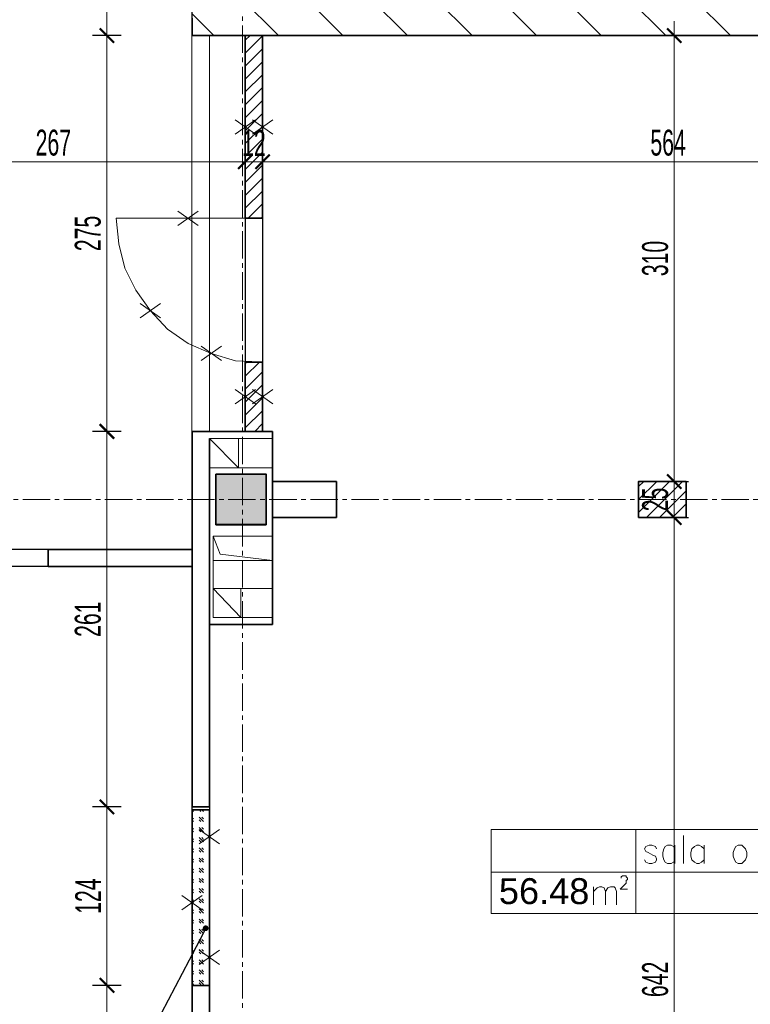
# Model space of a CAD drawing. Header units: millimetres. Extents: x 0 to 12515, y 0 to 27803.
# Tile 93 of 97: x 10491 to 10999, y 24993 to 25677. Entities that reach past the tile are written whole.
import ezdxf
from ezdxf import colors
from ezdxf.entities.mleader import LeaderData, LeaderLine
from ezdxf.math import Vec2, Vec3

# ---------------------------------------------------------------- set-up
doc = ezdxf.new("R2010")
doc.units = ezdxf.units.MM
doc.linetypes.add('CENTER2', pattern=[28.575, 19.05, -3.175, 3.175, -3.175])
doc.layers.add('D-opis', color=104, linetype='Continuous')
doc.layers.add('PDF _Geometria', color=7, linetype='Continuous')
for name, color, linetype, lineweight in [('DEMONTARZE', 86, 'Continuous', 18), ('sq_bud istn', 253, 'Continuous', 15), ('SQ_ISTN.Ściany', 140, 'Continuous', 35), ('SQ_Opis_Koty', 7, 'Continuous', 0), ('SQ_Osie', 220, 'CENTER2', 9), ('SQ_Wyburzenia', 94, 'Continuous', 18), ('SQ_Wymiary', 7, 'Continuous', 5)]:
    doc.layers.add(name, color=color, linetype=linetype, lineweight=lineweight)
doc.layers.add('powierzchnie', color=230, linetype='Continuous', lineweight=30, plot=False)
doc.layers.add('SQ_Murowania', color=101, linetype='Continuous', lineweight=18, plot=False)
doc.styles.add('ARIAL', font='arial.ttf')
doc.styles.add('SQ_Swis721 LtCn BT', font='swisscl.ttf', dxfattribs={"width": 0.8})
doc.dimstyles.new('SQ_100', dxfattribs={"dimscale": 100, "dimtxt": 0.18, "dimasz": 0.1, "dimexe": 0.1, "dimexo": 0.01, "dimgap": 0.04, "dimtad": 1, "dimrnd": 0.5, "dimdsep": 46, "dimtxsty": 'SQ_Swis721 LtCn BT', "dimblk": 'ARCHTICK', "dimcen": 0.1, "dimdle": 0.1, "dimclrd": 256, "dimclre": 256, "dimclrt": 256, "dimaunit": 1, "dimadec": 0, "dimazin": 0, "dimtfac": 1, "dimtix": 1, "dimtmove": 2, "dimatfit": 3, "dimldrblk": 'ARCHTICK', "dimfxl": 0.1, "dimfxlon": 1, "dimtolj": 1, "dimlwd": -1, "dimarcsym": 0})
pattern_1 = [(45, (-36612.0865, 7324.0716), (-4.49012806, 4.49012806), [])]

# ---------------------------------------------------------------- blocks, each defined once
blk = doc.blocks.new('ist osie bud B')
at = {"layer": 'SQ_Osie'}
blk.add_line((21873.28, 13852.66), (21873.28, 19362.86), dxfattribs=at)
blk.add_lwpolyline([(21178.31, 15296.45), (22845.29, 15296.45)], dxfattribs=at)
blk = doc.blocks.new('słupy konstr bud B')
at = {"layer": 'SQ_ISTN.Ściany', "lineweight": 5}
h = blk.add_hatch(dxfattribs=at)
h.set_pattern_fill('JIS_STN_1E', color=256, scale=10)
h.paths.add_polyline_path([(21350.78, 18613.95), (21315.78, 18613.95), (21315.78, 18578.95), (21350.78, 18578.95)])
h.paths.add_polyline_path([(21890.78, 18613.95), (21855.78, 18613.95), (21855.78, 18578.95), (21890.78, 18578.95)])
h.paths.add_polyline_path([(22190.78, 18613.95), (22155.78, 18613.95), (22155.78, 18578.95), (22190.78, 18578.95)])
h.paths.add_polyline_path([(22730.78, 18613.95), (22695.78, 18613.95), (22695.78, 18578.95), (22730.78, 18578.95)])
h.paths.add_polyline_path([(22730.78, 17953.95), (22695.78, 17953.95), (22695.78, 17918.95), (22730.78, 17918.95)])
h.paths.add_polyline_path([(22190.78, 17953.95), (22155.78, 17953.95), (22155.78, 17918.95), (22190.78, 17918.95)])
h.paths.add_polyline_path([(21890.78, 17953.95), (21855.78, 17953.95), (21855.78, 17918.95), (21890.78, 17918.95)])
h.paths.add_polyline_path([(21350.78, 17953.95), (21315.78, 17953.95), (21315.78, 17918.95), (21350.78, 17918.95)])
h.paths.add_polyline_path([(21350.78, 17293.95), (21315.78, 17293.95), (21315.78, 17258.95), (21350.78, 17258.95)])
h.paths.add_polyline_path([(21890.78, 17293.95), (21855.78, 17293.95), (21855.78, 17258.95), (21890.78, 17258.95)])
h.paths.add_polyline_path([(22190.78, 17293.95), (22155.78, 17293.95), (22155.78, 17258.95), (22190.78, 17258.95)])
h.paths.add_polyline_path([(22730.78, 17293.95), (22695.78, 17293.95), (22695.78, 17258.95), (22730.78, 17258.95)])
h.paths.add_polyline_path([(22695.78, 16633.95), (22730.78, 16633.95), (22730.78, 16598.95), (22695.78, 16598.95)])
h.paths.add_polyline_path([(22695.78, 14653.95), (22730.78, 14653.95), (22730.78, 14618.95), (22695.78, 14618.95)])
h.paths.add_polyline_path([(22695.78, 15313.95), (22730.78, 15313.95), (22730.78, 15278.95), (22695.78, 15278.95)])
h.paths.add_polyline_path([(22695.78, 15973.95), (22730.78, 15973.95), (22730.78, 15938.95), (22695.78, 15938.95)])
h.paths.add_polyline_path([(22155.78, 14653.95), (22190.78, 14653.95), (22190.78, 14618.95), (22155.78, 14618.95)])
h.paths.add_polyline_path([(22155.78, 15313.95), (22190.78, 15313.95), (22190.78, 15278.95), (22155.78, 15278.95)])
h.paths.add_polyline_path([(22155.78, 15973.95), (22190.78, 15973.95), (22190.78, 15938.95), (22155.78, 15938.95)])
h.paths.add_polyline_path([(22155.78, 16633.95), (22190.78, 16633.95), (22190.78, 16598.95), (22155.78, 16598.95)])
h.paths.add_polyline_path([(21855.78, 14653.95), (21890.78, 14653.95), (21890.78, 14618.95), (21855.78, 14618.95)])
h.paths.add_polyline_path([(21855.78, 15313.95), (21890.78, 15313.95), (21890.78, 15278.95), (21855.78, 15278.95)])
h.paths.add_polyline_path([(21855.78, 15973.95), (21890.78, 15973.95), (21890.78, 15938.95), (21855.78, 15938.95)])
h.paths.add_polyline_path([(21855.78, 16633.95), (21890.78, 16633.95), (21890.78, 16598.95), (21855.78, 16598.95)])
h.paths.add_polyline_path([(21315.78, 14653.95), (21350.78, 14653.95), (21350.78, 14618.95), (21315.78, 14618.95)])
h.paths.add_polyline_path([(21315.78, 15313.95), (21350.78, 15313.95), (21350.78, 15278.95), (21315.78, 15278.95)])
h.paths.add_polyline_path([(21315.78, 15973.95), (21350.78, 15973.95), (21350.78, 15938.95), (21315.78, 15938.95)])
h.paths.add_polyline_path([(21315.78, 16633.95), (21350.78, 16633.95), (21350.78, 16598.95), (21315.78, 16598.95)])
at = {"layer": 'SQ_ISTN.Ściany'}
blk.add_lwpolyline([(21855.78, 15313.95), (21890.78, 15313.95), (21890.78, 15278.95), (21855.78, 15278.95)], close=True, dxfattribs=at)
blk = doc.blocks.new('_Dot')
at = {"color": 0, "linetype": 'ByBlock', "lineweight": -2}
blk.add_line((-0.5, 0), (-1, 0), dxfattribs=at)
at = {"color": 0, "linetype": 'ByBlock', "const_width": 0.5}
blk.add_lwpolyline([(-0.25, 0, 1), (0.25, 0, 1)], format="xyb", close=True, dxfattribs=at)
blk = doc.blocks.new('_ArchTick')
at = {"color": 0, "linetype": 'ByBlock', "const_width": 0.15}
blk.add_lwpolyline([(-0.5, -0.5), (0.5, 0.5)], dxfattribs=at)
blk = doc.blocks.new('*D1564')
at = {"layer": 'Defpoints', "color": 0, "transparency": 16777216}
for p in [(10611.05, 26153.23), (10381.05, 25297.36), (10611.05, 25297.36)]:
    blk.add_point(p, dxfattribs=at)
at = {"layer": 'SQ_Wymiary', "lineweight": -2, "transparency": 16777216}
for p, q in [((10381.05, 26143.23), (10381.05, 26163.23)), ((10611.05, 26143.23), (10611.05, 26163.23))]:
    blk.add_line(p, q, dxfattribs=at)
at = {"layer": 'SQ_Wymiary', "transparency": 16777216}
blk.add_line((10371.05, 26153.23), (10621.05, 26153.23), dxfattribs=at)
at = {"layer": 'SQ_Wymiary', "transparency": 16777216, "xscale": 10, "yscale": 10, "zscale": 10, "rotation": 180}
blk.add_blockref('_ArchTick', (10381.05, 26153.23), dxfattribs=at)
at = {"layer": 'SQ_Wymiary', "transparency": 16777216, "xscale": 10, "yscale": 10, "zscale": 10}
blk.add_blockref('_ArchTick', (10611.05, 26153.23), dxfattribs=at)
at = {"layer": 'SQ_Wymiary', "transparency": 16777216, "insert": (10496.05, 26166.46), "char_height": 18, "attachment_point": 5, "style": 'SQ_Swis721 LtCn BT'}
blk.add_mtext('\\A1;230', dxfattribs=at)
blk = doc.blocks.new('*D1565')
at = {"layer": 'Defpoints', "color": 0, "transparency": 16777216}
for p in [(10623.05, 26153.23), (10610.92, 23895.08), (10623.05, 23895.08)]:
    blk.add_point(p, dxfattribs=at)
at = {"layer": 'SQ_Wymiary', "lineweight": -2, "transparency": 16777216}
for p, q in [((10610.92, 26143.23), (10610.92, 26163.23)), ((10623.05, 26143.23), (10623.05, 26163.23))]:
    blk.add_line(p, q, dxfattribs=at)
at = {"layer": 'SQ_Wymiary', "transparency": 16777216}
for p, q in [((10610.92, 26153.23), (10600.92, 26153.23)), ((10610.92, 26153.23), (10623.05, 26153.23)), ((10623.05, 26153.23), (10633.05, 26153.23))]:
    blk.add_line(p, q, dxfattribs=at)
at = {"layer": 'SQ_Wymiary', "transparency": 16777216, "xscale": 10, "yscale": 10, "zscale": 10}
blk.add_blockref('_ArchTick', (10610.92, 26153.23), dxfattribs=at)
at = {"layer": 'SQ_Wymiary', "transparency": 16777216, "xscale": 10, "yscale": 10, "zscale": 10, "rotation": 180}
blk.add_blockref('_ArchTick', (10623.05, 26153.23), dxfattribs=at)
at = {"layer": 'SQ_Wymiary', "transparency": 16777216, "insert": (10616.98, 26166.27), "char_height": 18, "attachment_point": 5, "style": 'SQ_Swis721 LtCn BT'}
blk.add_mtext('\\A1;12', dxfattribs=at)
blk = doc.blocks.new('*D1566')
at = {"layer": 'Defpoints', "color": 0, "transparency": 16777216}
for p in [(11224.05, 26153.23), (10623.05, 25666.35), (11224.05, 25666.35)]:
    blk.add_point(p, dxfattribs=at)
at = {"layer": 'SQ_Wymiary', "lineweight": -2, "transparency": 16777216}
for p, q in [((10623.05, 26143.23), (10623.05, 26163.23)), ((11224.05, 26143.23), (11224.05, 26163.23))]:
    blk.add_line(p, q, dxfattribs=at)
at = {"layer": 'SQ_Wymiary', "transparency": 16777216}
blk.add_line((10613.05, 26153.23), (11234.05, 26153.23), dxfattribs=at)
at = {"layer": 'SQ_Wymiary', "transparency": 16777216, "xscale": 10, "yscale": 10, "zscale": 10, "rotation": 180}
blk.add_blockref('_ArchTick', (10623.05, 26153.23), dxfattribs=at)
at = {"layer": 'SQ_Wymiary', "transparency": 16777216, "xscale": 10, "yscale": 10, "zscale": 10}
blk.add_blockref('_ArchTick', (11224.05, 26153.23), dxfattribs=at)
at = {"layer": 'SQ_Wymiary', "transparency": 16777216, "insert": (10923.55, 26166.45), "char_height": 18, "attachment_point": 5, "style": 'SQ_Swis721 LtCn BT'}
blk.add_mtext('\\A1;601', dxfattribs=at)
blk = doc.blocks.new('*D1535')
at = {"layer": 'Defpoints', "color": 0, "transparency": 16777216}
for p in [(10946.32, 25331.41), (10946.32, 25331.41), (10946.32, 24689.35)]:
    blk.add_point(p, dxfattribs=at)
at = {"layer": 'SQ_Wymiary', "transparency": 16777216}
blk.add_line((10946.32, 24679.35), (10946.32, 25341.41), dxfattribs=at)
at = {"layer": 'SQ_Wymiary', "lineweight": -2, "transparency": 16777216}
for p, q in [((10946.32, 25331.41), (10956.32, 25331.41)), ((10946.32, 24689.35), (10956.32, 24689.35))]:
    blk.add_line(p, q, dxfattribs=at)
at = {"layer": 'SQ_Wymiary', "transparency": 16777216, "xscale": 10, "yscale": 10, "zscale": 10}
for p, rotation in [((10946.32, 25331.41), 90), ((10946.32, 24689.35), 270)]:
    blk.add_blockref('_ArchTick', p, dxfattribs=dict(at, rotation=rotation))
at = {"layer": 'SQ_Wymiary', "transparency": 16777216, "insert": (10933.11, 25010.38), "char_height": 18, "attachment_point": 5, "rotation": 90, "style": 'SQ_Swis721 LtCn BT'}
blk.add_mtext('\\A1;642', dxfattribs=at)
blk = doc.blocks.new('*D1536')
at = {"layer": 'Defpoints', "color": 0, "transparency": 16777216}
for p in [(10946.32, 25356.41), (10946.32, 25356.41), (10946.32, 25331.41)]:
    blk.add_point(p, dxfattribs=at)
at = {"layer": 'SQ_Wymiary', "transparency": 16777216}
blk.add_line((10946.32, 25321.41), (10946.32, 25366.41), dxfattribs=at)
at = {"layer": 'SQ_Wymiary', "lineweight": -2, "transparency": 16777216}
for p, q in [((10946.32, 25356.41), (10956.32, 25356.41)), ((10946.32, 25331.41), (10956.32, 25331.41))]:
    blk.add_line(p, q, dxfattribs=at)
at = {"layer": 'SQ_Wymiary', "transparency": 16777216, "xscale": 10, "yscale": 10, "zscale": 10}
for p, rotation in [((10946.32, 25356.41), 90), ((10946.32, 25331.41), 270)]:
    blk.add_blockref('_ArchTick', p, dxfattribs=dict(at, rotation=rotation))
at = {"layer": 'SQ_Wymiary', "transparency": 16777216, "insert": (10933.11, 25343.91), "char_height": 18, "attachment_point": 5, "rotation": 90, "style": 'SQ_Swis721 LtCn BT'}
blk.add_mtext('\\A1;25', dxfattribs=at)
blk = doc.blocks.new('*D1537')
at = {"layer": 'Defpoints', "color": 0, "transparency": 16777216}
for p in [(10946.32, 25666.35), (10946.32, 25666.35), (10946.32, 25356.41)]:
    blk.add_point(p, dxfattribs=at)
at = {"layer": 'SQ_Wymiary', "transparency": 16777216}
blk.add_line((10946.32, 25346.41), (10946.32, 25676.35), dxfattribs=at)
at = {"layer": 'SQ_Wymiary', "lineweight": -2, "transparency": 16777216}
for p, q in [((10946.32, 25666.35), (10956.32, 25666.35)), ((10946.32, 25356.41), (10956.32, 25356.41))]:
    blk.add_line(p, q, dxfattribs=at)
at = {"layer": 'SQ_Wymiary', "transparency": 16777216, "xscale": 10, "yscale": 10, "zscale": 10}
for p, rotation in [((10946.32, 25666.35), 90), ((10946.32, 25356.41), 270)]:
    blk.add_blockref('_ArchTick', p, dxfattribs=dict(at, rotation=rotation))
at = {"layer": 'SQ_Wymiary', "transparency": 16777216, "insert": (10933.09, 25511.38), "char_height": 18, "attachment_point": 5, "rotation": 90, "style": 'SQ_Swis721 LtCn BT'}
blk.add_mtext('\\A1;310', dxfattribs=at)
blk = doc.blocks.new('*D1538')
at = {"layer": 'Defpoints', "color": 0, "transparency": 16777216}
for p in [(10660.05, 25666.35), (11224.05, 25666.35), (11224.05, 25578.58)]:
    blk.add_point(p, dxfattribs=at)
at = {"layer": 'SQ_Wymiary', "lineweight": -2, "transparency": 16777216}
for p, q in [((10660.05, 25588.58), (10660.05, 25568.58)), ((11224.05, 25588.58), (11224.05, 25568.58))]:
    blk.add_line(p, q, dxfattribs=at)
at = {"layer": 'SQ_Wymiary', "transparency": 16777216}
blk.add_line((10650.05, 25578.58), (11234.05, 25578.58), dxfattribs=at)
at = {"layer": 'SQ_Wymiary', "transparency": 16777216, "xscale": 10, "yscale": 10, "zscale": 10, "rotation": 180}
blk.add_blockref('_ArchTick', (10660.05, 25578.58), dxfattribs=at)
at = {"layer": 'SQ_Wymiary', "transparency": 16777216, "xscale": 10, "yscale": 10, "zscale": 10}
blk.add_blockref('_ArchTick', (11224.05, 25578.58), dxfattribs=at)
at = {"layer": 'SQ_Wymiary', "transparency": 16777216, "insert": (10942.05, 25591.79), "char_height": 18, "attachment_point": 5, "style": 'SQ_Swis721 LtCn BT'}
blk.add_mtext('\\A1;564', dxfattribs=at)
blk = doc.blocks.new('*D1539')
at = {"layer": 'Defpoints', "color": 0, "transparency": 16777216}
for p in [(10648.05, 25578.58), (10648.05, 25578.58), (10660.05, 25578.58)]:
    blk.add_point(p, dxfattribs=at)
at = {"layer": 'SQ_Wymiary', "lineweight": -2, "transparency": 16777216}
for p, q in [((10648.05, 25578.58), (10648.05, 25588.58)), ((10660.05, 25578.58), (10660.05, 25588.58))]:
    blk.add_line(p, q, dxfattribs=at)
at = {"layer": 'SQ_Wymiary', "transparency": 16777216}
for p, q in [((10648.05, 25578.58), (10638.05, 25578.58)), ((10660.05, 25578.58), (10648.05, 25578.58)), ((10660.05, 25578.58), (10670.05, 25578.58))]:
    blk.add_line(p, q, dxfattribs=at)
at = {"layer": 'SQ_Wymiary', "transparency": 16777216, "xscale": 10, "yscale": 10, "zscale": 10}
blk.add_blockref('_ArchTick', (10648.05, 25578.58), dxfattribs=at)
at = {"layer": 'SQ_Wymiary', "transparency": 16777216, "xscale": 10, "yscale": 10, "zscale": 10, "rotation": 180}
blk.add_blockref('_ArchTick', (10660.05, 25578.58), dxfattribs=at)
at = {"layer": 'SQ_Wymiary', "transparency": 16777216, "insert": (10654.05, 25591.61), "char_height": 18, "attachment_point": 5, "style": 'SQ_Swis721 LtCn BT'}
blk.add_mtext('\\A1;12', dxfattribs=at)
blk = doc.blocks.new('*D1540')
at = {"layer": 'Defpoints', "color": 0, "transparency": 16777216}
for p in [(10381.05, 25578.58), (10381.05, 25578.58), (10648.05, 25578.58)]:
    blk.add_point(p, dxfattribs=at)
at = {"layer": 'SQ_Wymiary', "lineweight": -2, "transparency": 16777216}
for p, q in [((10381.05, 25578.58), (10381.05, 25588.58)), ((10648.05, 25578.58), (10648.05, 25588.58))]:
    blk.add_line(p, q, dxfattribs=at)
at = {"layer": 'SQ_Wymiary', "transparency": 16777216}
blk.add_line((10658.05, 25578.58), (10371.05, 25578.58), dxfattribs=at)
at = {"layer": 'SQ_Wymiary', "transparency": 16777216, "xscale": 10, "yscale": 10, "zscale": 10, "rotation": 180}
blk.add_blockref('_ArchTick', (10381.05, 25578.58), dxfattribs=at)
at = {"layer": 'SQ_Wymiary', "transparency": 16777216, "xscale": 10, "yscale": 10, "zscale": 10}
blk.add_blockref('_ArchTick', (10648.05, 25578.58), dxfattribs=at)
at = {"layer": 'SQ_Wymiary', "transparency": 16777216, "insert": (10514.55, 25591.79), "char_height": 18, "attachment_point": 5, "style": 'SQ_Swis721 LtCn BT'}
blk.add_mtext('\\A1;267', dxfattribs=at)
blk = doc.blocks.new('*D1541')
at = {"layer": 'Defpoints', "color": 0, "transparency": 16777216}
for p in [(10610.81, 25746.35), (10551.82, 25666.35), (10610.81, 25666.35)]:
    blk.add_point(p, dxfattribs=at)
at = {"layer": 'SQ_Wymiary', "transparency": 16777216}
blk.add_line((10551.82, 25756.35), (10551.82, 25656.35), dxfattribs=at)
at = {"layer": 'SQ_Wymiary', "lineweight": -2, "transparency": 16777216}
for p, q in [((10561.82, 25746.35), (10541.82, 25746.35)), ((10561.82, 25666.35), (10541.82, 25666.35))]:
    blk.add_line(p, q, dxfattribs=at)
at = {"layer": 'SQ_Wymiary', "transparency": 16777216, "xscale": 10, "yscale": 10, "zscale": 10}
for p, rotation in [((10551.82, 25746.35), 90), ((10551.82, 25666.35), 270)]:
    blk.add_blockref('_ArchTick', p, dxfattribs=dict(at, rotation=rotation))
at = {"layer": 'SQ_Wymiary', "transparency": 16777216, "insert": (10538.6, 25706.35), "char_height": 18, "attachment_point": 5, "rotation": 90, "style": 'SQ_Swis721 LtCn BT'}
blk.add_mtext('\\A1;80', dxfattribs=at)
blk = doc.blocks.new('*D1542')
at = {"layer": 'Defpoints', "color": 0, "transparency": 16777216}
for p in [(10611.05, 25666.35), (10551.82, 25391.21), (10611.05, 25391.21)]:
    blk.add_point(p, dxfattribs=at)
at = {"layer": 'SQ_Wymiary', "transparency": 16777216}
blk.add_line((10551.82, 25676.35), (10551.82, 25381.21), dxfattribs=at)
at = {"layer": 'SQ_Wymiary', "lineweight": -2, "transparency": 16777216}
for p, q in [((10561.82, 25666.35), (10541.82, 25666.35)), ((10561.82, 25391.21), (10541.82, 25391.21))]:
    blk.add_line(p, q, dxfattribs=at)
at = {"layer": 'SQ_Wymiary', "transparency": 16777216, "xscale": 10, "yscale": 10, "zscale": 10}
for p, rotation in [((10551.82, 25666.35), 90), ((10551.82, 25391.21), 270)]:
    blk.add_blockref('_ArchTick', p, dxfattribs=dict(at, rotation=rotation))
at = {"layer": 'SQ_Wymiary', "transparency": 16777216, "insert": (10538.6, 25528.78), "char_height": 18, "attachment_point": 5, "rotation": 90, "style": 'SQ_Swis721 LtCn BT'}
blk.add_mtext('\\A1;275', dxfattribs=at)
blk = doc.blocks.new('*D1543')
at = {"layer": 'Defpoints', "color": 0, "transparency": 16777216}
for p in [(10611.05, 25391.21), (10551.82, 25130.24), (10611.05, 25130.24)]:
    blk.add_point(p, dxfattribs=at)
at = {"layer": 'SQ_Wymiary', "transparency": 16777216}
blk.add_line((10551.82, 25401.21), (10551.82, 25120.24), dxfattribs=at)
at = {"layer": 'SQ_Wymiary', "lineweight": -2, "transparency": 16777216}
for p, q in [((10561.82, 25391.21), (10541.82, 25391.21)), ((10561.82, 25130.24), (10541.82, 25130.24))]:
    blk.add_line(p, q, dxfattribs=at)
at = {"layer": 'SQ_Wymiary', "transparency": 16777216, "xscale": 10, "yscale": 10, "zscale": 10}
for p, rotation in [((10551.82, 25391.21), 90), ((10551.82, 25130.24), 270)]:
    blk.add_blockref('_ArchTick', p, dxfattribs=dict(at, rotation=rotation))
at = {"layer": 'SQ_Wymiary', "transparency": 16777216, "insert": (10538.6, 25260.72), "char_height": 18, "attachment_point": 5, "rotation": 90, "style": 'SQ_Swis721 LtCn BT'}
blk.add_mtext('\\A1;261', dxfattribs=at)
blk = doc.blocks.new('*D1544')
at = {"layer": 'Defpoints', "color": 0, "transparency": 16777216}
for p in [(10611.05, 25130.24), (10551.82, 25006.24), (10611.05, 25006.24)]:
    blk.add_point(p, dxfattribs=at)
at = {"layer": 'SQ_Wymiary', "transparency": 16777216}
blk.add_line((10551.82, 25140.24), (10551.82, 24996.24), dxfattribs=at)
at = {"layer": 'SQ_Wymiary', "lineweight": -2, "transparency": 16777216}
for p, q in [((10561.82, 25130.24), (10541.82, 25130.24)), ((10561.82, 25006.24), (10541.82, 25006.24))]:
    blk.add_line(p, q, dxfattribs=at)
at = {"layer": 'SQ_Wymiary', "transparency": 16777216, "xscale": 10, "yscale": 10, "zscale": 10}
for p, rotation in [((10551.82, 25130.24), 90), ((10551.82, 25006.24), 270)]:
    blk.add_blockref('_ArchTick', p, dxfattribs=dict(at, rotation=rotation))
at = {"layer": 'SQ_Wymiary', "transparency": 16777216, "insert": (10538.78, 25068.24), "char_height": 18, "attachment_point": 5, "rotation": 90, "style": 'SQ_Swis721 LtCn BT'}
blk.add_mtext('\\A1;124', dxfattribs=at)
blk = doc.blocks.new('*D1545')
at = {"layer": 'Defpoints', "color": 0, "transparency": 16777216}
for p in [(10611.05, 25006.24), (10551.82, 24602.6), (10611.05, 24602.6)]:
    blk.add_point(p, dxfattribs=at)
at = {"layer": 'SQ_Wymiary', "transparency": 16777216}
blk.add_line((10551.82, 25016.24), (10551.82, 24592.6), dxfattribs=at)
at = {"layer": 'SQ_Wymiary', "lineweight": -2, "transparency": 16777216}
for p, q in [((10561.82, 25006.24), (10541.82, 25006.24)), ((10561.82, 24602.6), (10541.82, 24602.6))]:
    blk.add_line(p, q, dxfattribs=at)
at = {"layer": 'SQ_Wymiary', "transparency": 16777216, "xscale": 10, "yscale": 10, "zscale": 10}
for p, rotation in [((10551.82, 25006.24), 90), ((10551.82, 24602.6), 270)]:
    blk.add_blockref('_ArchTick', p, dxfattribs=dict(at, rotation=rotation))
at = {"layer": 'SQ_Wymiary', "transparency": 16777216, "insert": (10538.59, 24804.42), "char_height": 18, "attachment_point": 5, "rotation": 90, "style": 'SQ_Swis721 LtCn BT'}
blk.add_mtext('\\A1;403.5', dxfattribs=at)

msp = doc.modelspace()

# ---------------------------------------------------------------- hatches: boundary and pattern name
at = {"layer": 'sq_bud istn'}
h = msp.add_hatch(dxfattribs=at)
h.set_pattern_fill('LINE', color=256, scale=10, angle=135)
h.set_pattern_definition([(135, (-26309.698, -6231.543), (-22.45064, -22.45064), [])])
h.paths.add_polyline_path([(11255.814, 26698.348), (11353.814, 26698.348), (11353.814, 26960.741), (9195.941, 26960.741), (9195.941, 26698.348), (9735.814, 26698.348), (9732.474, 25591.428), (9195.941, 25591.428), (9195.941, 24057.1), (9732.474, 24057.1), (9732.474, 24023.913), (10180.814, 24023.913), (10180.814, 24450.348), (10380.814, 24450.348), (10380.814, 25745.895), (10610.814, 25745.895), (10610.814, 25666.348), (10647.814, 25666.348), (11255.814, 25666.348)])
at = {"layer": 'SQ_ISTN.Ściany', "lineweight": 5}
h = msp.add_hatch(dxfattribs=at)
h.set_pattern_fill('JIS_STN_1E', color=256, scale=10, angle=180)
h.set_pattern_definition([(225, (32518.344, 40640.358), (7.0710678, -7.0710678), []), (225, (32511.294, 40640.358), (7.0710678, -7.0710678), [10, -5])])
h.paths.add_polyline_path([(11167.561, 22026.413), (11202.561, 22026.413), (11202.561, 22061.413), (11167.561, 22061.413)])
h.paths.add_polyline_path([(10627.561, 22026.413), (10662.561, 22026.413), (10662.561, 22061.413), (10627.561, 22061.413)])
h.paths.add_polyline_path([(10327.561, 22026.413), (10362.561, 22026.413), (10362.561, 22061.413), (10327.561, 22061.413)])
h.paths.add_polyline_path([(9787.561, 22026.413), (9822.561, 22026.413), (9822.561, 22061.413), (9787.561, 22061.413)])
h.paths.add_polyline_path([(9787.561, 22686.413), (9822.561, 22686.413), (9822.561, 22721.413), (9787.561, 22721.413)])
h.paths.add_polyline_path([(10327.561, 22686.413), (10362.561, 22686.413), (10362.561, 22721.413), (10327.561, 22721.413)])
h.paths.add_polyline_path([(10627.561, 22686.413), (10662.561, 22686.413), (10662.561, 22721.413), (10627.561, 22721.413)])
h.paths.add_polyline_path([(11167.561, 22686.413), (11202.561, 22686.413), (11202.561, 22721.413), (11167.561, 22721.413)])
h.paths.add_polyline_path([(11167.561, 23346.413), (11202.561, 23346.413), (11202.561, 23381.413), (11167.561, 23381.413)])
h.paths.add_polyline_path([(10627.561, 23346.413), (10662.561, 23346.413), (10662.561, 23381.413), (10627.561, 23381.413)])
h.paths.add_polyline_path([(10327.561, 23346.413), (10362.561, 23346.413), (10362.561, 23381.413), (10327.561, 23381.413)])
h.paths.add_polyline_path([(9787.561, 23346.413), (9822.561, 23346.413), (9822.561, 23381.413), (9787.561, 23381.413)])
h.paths.add_polyline_path([(9822.561, 24006.413), (9787.561, 24006.413), (9787.561, 24041.413), (9822.561, 24041.413)])
h.paths.add_polyline_path([(9822.561, 25986.413), (9787.561, 25986.413), (9787.561, 26021.413), (9822.561, 26021.413)])
h.paths.add_polyline_path([(9822.561, 25326.413), (9787.561, 25326.413), (9787.561, 25361.413), (9822.561, 25361.413)])
h.paths.add_polyline_path([(9822.561, 24666.413), (9787.561, 24666.413), (9787.561, 24701.413), (9822.561, 24701.413)])
h.paths.add_polyline_path([(10362.561, 25986.413), (10327.561, 25986.413), (10327.561, 26021.413), (10362.561, 26021.413)])
h.paths.add_polyline_path([(10362.561, 25326.413), (10327.561, 25326.413), (10327.561, 25361.413), (10362.561, 25361.413)])
h.paths.add_polyline_path([(10362.561, 24666.413), (10327.561, 24666.413), (10327.561, 24701.413), (10362.561, 24701.413)])
h.paths.add_polyline_path([(10362.561, 24006.413), (10327.561, 24006.413), (10327.561, 24041.413), (10362.561, 24041.413)])
h.paths.add_polyline_path([(10662.561, 25986.413), (10627.561, 25986.413), (10627.561, 26021.413), (10662.561, 26021.413)])
h.paths.add_polyline_path([(10662.561, 25326.413), (10627.561, 25326.413), (10627.561, 25361.413), (10662.561, 25361.413)])
h.paths.add_polyline_path([(10662.561, 24666.413), (10627.561, 24666.413), (10627.561, 24701.413), (10662.561, 24701.413)])
h.paths.add_polyline_path([(10662.561, 24006.413), (10627.561, 24006.413), (10627.561, 24041.413), (10662.561, 24041.413)])
h.paths.add_polyline_path([(11202.561, 25986.413), (11167.561, 25986.413), (11167.561, 26021.413), (11202.561, 26021.413)])
h.paths.add_polyline_path([(11202.561, 25326.413), (11167.561, 25326.413), (11167.561, 25361.413), (11202.561, 25361.413)])
h.paths.add_polyline_path([(11202.561, 24666.413), (11167.561, 24666.413), (11167.561, 24701.413), (11202.561, 24701.413)])
h.paths.add_polyline_path([(11202.561, 24006.413), (11167.561, 24006.413), (11167.561, 24041.413), (11202.561, 24041.413)])
at = {"layer": 'SQ_Wyburzenia', "lineweight": 35}
h = msp.add_hatch(dxfattribs=at)
h.set_pattern_fill('ANSI31', color=256, scale=2)
h.set_pattern_definition(pattern_1)
h.paths.add_polyline_path([(10223.275, 24298.903), (10189.048, 24298.903), (10189.048, 24292.137), (10223.275, 24292.137)])
h.paths.add_polyline_path([(10369.048, 24298.903), (10302.813, 24298.903), (10302.813, 24292.137), (10369.048, 24292.137)])
h.paths.add_polyline_path([(9786.433, 21232.746), (9825.664, 21232.746), (9825.664, 21271.746), (9786.433, 21271.746)], flags=9)
h.paths.add_polyline_path([(10326.211, 21232.081), (10365.885, 21232.081), (10365.885, 21272.412), (10326.211, 21272.412)], flags=9)
h.paths.add_polyline_path([(10627.435, 21232.746), (10664.662, 21232.746), (10664.662, 21271.746), (10627.435, 21271.746)], flags=9)
h.paths.add_polyline_path([(11167.382, 21232.746), (11204.715, 21232.746), (11204.715, 21271.746), (11167.382, 21271.746)], flags=9)
h.paths.add_polyline_path([(9612.194, 23045.145), (9672.583, 23045.145), (9672.583, 23084.304), (9612.194, 23084.304)], flags=9)
h.paths.add_polyline_path([(9622.079, 22685.525), (9675.534, 22685.525), (9675.534, 22724.685), (9622.079, 22724.685)], flags=9)
h.paths.add_polyline_path([(9621.961, 22024.522), (9675.645, 22024.522), (9675.645, 22064.373), (9621.961, 22064.373)], flags=9)
h.paths.add_polyline_path([(11336.079, 23044.386), (11396.468, 23044.386), (11396.468, 23083.546), (11336.079, 23083.546)], flags=9)
h.paths.add_polyline_path([(11339.436, 26643.832), (11393.112, 26643.832), (11393.112, 26683.657), (11339.436, 26683.657)], flags=9)
h.paths.add_polyline_path([(11339.547, 25982.677), (11393.001, 25982.677), (11393.001, 26021.837), (11339.547, 26021.837)], flags=9)
h.paths.add_polyline_path([(11339.436, 25322.132), (11393.112, 25322.132), (11393.112, 25361.956), (11339.436, 25361.956)], flags=9)
h.paths.add_polyline_path([(11339.436, 24662.978), (11393.112, 24662.978), (11393.112, 24702.802), (11339.436, 24702.802)], flags=9)
h.paths.add_polyline_path([(11339.436, 24003.832), (11393.112, 24003.832), (11393.112, 24043.657), (11339.436, 24043.657)], flags=9)
h.paths.add_polyline_path([(11339.547, 23344.386), (11393.001, 23344.386), (11393.001, 23383.546), (11339.547, 23383.546)], flags=9)
h.paths.add_polyline_path([(11339.547, 22684.386), (11393.001, 22684.386), (11393.001, 22723.546), (11339.547, 22723.546)], flags=9)
h.paths.add_polyline_path([(11339.428, 22023.383), (11393.113, 22023.383), (11393.113, 22063.234), (11339.428, 22063.234)], flags=9)
h.paths.add_polyline_path([(10818.824, 25052.822), (10890.75, 25052.822), (10890.75, 25089.914), (10818.824, 25089.914)], flags=9)
h.paths.add_polyline_path([(10857.236, 24335.283), (10929.162, 24335.283), (10929.162, 24372.376), (10857.236, 24372.376)], flags=9)
h.paths.add_polyline_path([(10830.271, 23742.979), (10902.198, 23742.979), (10902.198, 23780.072), (10830.271, 23780.072)], flags=9)
h.paths.add_polyline_path([(10804.322, 22854.547), (10876.249, 22854.547), (10876.249, 22891.639), (10804.322, 22891.639)], flags=9)
h.paths.add_polyline_path([(10881.422, 22155.212), (10953.348, 22155.212), (10953.348, 22192.304), (10881.422, 22192.304)], flags=9)
h.paths.add_polyline_path([(9749.586, 21700.452), (9821.512, 21700.452), (9821.512, 21737.545), (9749.586, 21737.545)], flags=9)
h.paths.add_polyline_path([(10250.59, 21855.298), (10322.516, 21855.298), (10322.516, 21892.391), (10250.59, 21892.391)], flags=9)
h.paths.add_polyline_path([(9676.821, 25837.893), (9730.276, 25837.893), (9730.276, 25877.052), (9676.821, 25877.052)], flags=9)
h = msp.add_hatch(dxfattribs=at)
h.set_pattern_fill('ANSI31', color=256, scale=2)
h.paths.add_polyline_path([(10648.048, 25666.348), (10660.048, 25666.348), (10660.048, 25539.365), (10648.048, 25539.365)])
h = msp.add_hatch(dxfattribs=at)
h.set_pattern_fill('ANSI31', color=256, scale=2)
h.paths.add_polyline_path([(10660.048, 25439.365), (10648.048, 25439.365), (10648.048, 25391.21), (10660.048, 25391.21)])
h = msp.add_hatch(dxfattribs=at)
h.set_pattern_fill('ANSI31', color=256, scale=2)
edge = h.paths.add_edge_path()
edge.add_line((10954.561, 25331.413), (10921.561, 25331.413))
edge.add_line((10921.561, 25331.413), (10921.561, 25356.413))
edge.add_line((10954.561, 25356.413), (10921.561, 25356.413))
at = {"layer": 'SQ_Wyburzenia'}
h = msp.add_hatch(dxfattribs=at)
h.set_pattern_fill('GOST_GLASS', color=256, scale=0.833716, angle=-90)
h.set_pattern_definition([(315, (-36612.0865, 7324.0716), (-1e-15, -7.0743129), [4.1685789, -5.8360104]), (315, (-36612.0865, 7322.303), (-1e-15, -7.0743129), [1.6674315, -8.3371577]), (315, (-36610.318, 7324.0716), (-1e-15, -7.0743129), [1.6674315, -8.3371577])])
h.paths.add_polyline_path([(10611.048, 25128.236), (10623.048, 25128.236), (10623.048, 25006.236), (10611.048, 25006.236)])
at = {"layer": 'SQ_Wyburzenia', "lineweight": 35}
h = msp.add_hatch(dxfattribs=at)
h.set_pattern_fill('ANSI31', color=256, scale=2)
h.set_pattern_definition(pattern_1)
h.paths.add_polyline_path([(10863.814, 22709.348), (10669.048, 22709.348), (10669.048, 22697.348), (10863.814, 22697.348)])
h.paths.add_polyline_path([(10818.824, 25052.822), (10890.75, 25052.822), (10890.75, 25089.914), (10818.824, 25089.914)], flags=9)
h.paths.add_polyline_path([(10857.236, 24335.283), (10929.162, 24335.283), (10929.162, 24372.376), (10857.236, 24372.376)], flags=9)
h.paths.add_polyline_path([(10830.271, 23742.979), (10902.198, 23742.979), (10902.198, 23780.072), (10830.271, 23780.072)], flags=9)
h.paths.add_polyline_path([(10804.322, 22854.547), (10876.249, 22854.547), (10876.249, 22891.639), (10804.322, 22891.639)], flags=9)
h.paths.add_polyline_path([(10881.422, 22155.212), (10953.348, 22155.212), (10953.348, 22192.304), (10881.422, 22192.304)], flags=9)
h.paths.add_polyline_path([(9749.586, 21700.452), (9821.512, 21700.452), (9821.512, 21737.545), (9749.586, 21737.545)], flags=9)
h.paths.add_polyline_path([(10250.59, 21855.298), (10322.516, 21855.298), (10322.516, 21892.391), (10250.59, 21892.391)], flags=9)

# ---------------------------------------------------------------- linework, layer by layer
at = {"layer": 'DEMONTARZE', "color": 240, "true_color": 0xed1f24}
for p, q in [((10641.007, 25607.843), (10655.09, 25597.87)), ((10655.09, 25607.843), (10641.007, 25597.87)), ((10653.007, 25607.843), (10667.09, 25597.87)), ((10667.09, 25607.843), (10653.007, 25597.87)), ((10601.231, 25544.352), (10615.314, 25534.379)), ((10615.314, 25544.352), (10601.231, 25534.379)), ((10574.999, 25480.038), (10589.082, 25470.065)), ((10589.082, 25480.038), (10574.999, 25470.065)), ((10617.314, 25450.427), (10631.396, 25440.454)), ((10631.396, 25450.427), (10617.314, 25440.454)), ((10641.007, 25420.274), (10655.09, 25410.302)), ((10655.09, 25420.274), (10641.007, 25410.302)), ((10653.007, 25420.274), (10667.09, 25410.302)), ((10667.09, 25420.274), (10653.007, 25410.302)), ((10616.007, 25114.457), (10630.09, 25104.485)), ((10630.09, 25114.457), (10616.007, 25104.485)), ((10604.007, 25068.646), (10618.09, 25058.674)), ((10618.09, 25068.646), (10604.007, 25058.674)), ((10616.007, 25030.729), (10630.09, 25020.757)), ((10630.09, 25030.729), (10616.007, 25020.757))]:
    msp.add_line(p, q, dxfattribs=at)
at = {"layer": 'PDF _Geometria', "lineweight": 13}
for points in [[(10667.046, 25386.21), (10623.048, 25386.21), (10623.048, 25365.903), (10667.046, 25365.903)], [(10643.356, 25386.21), (10643.356, 25365.903), (10623.048, 25386.21)], [(10625.586, 25301.589), (10667.046, 25301.589), (10630.66, 25305.827), (10625.586, 25318.522)], [(10645.047, 25282.128), (10645.047, 25261.829), (10625.586, 25282.128), (10667.046, 25282.128)], [(10952.682, 25110.366), (10952.682, 25090.905)], [(10934.066, 25101.063), (10933.22, 25102.754), (10930.683, 25103.6), (10928.983, 25103.6), (10926.445, 25102.754), (10925.6, 25101.063), (10926.445, 25099.363), (10928.146, 25098.526), (10931.529, 25096.825), (10933.22, 25095.988), (10934.066, 25094.288), (10934.066, 25093.442), (10933.22, 25091.751), (10930.683, 25090.905), (10928.983, 25090.905), (10926.445, 25091.751), (10925.6, 25093.442)], [(10946.753, 25101.063), (10945.907, 25102.754), (10944.215, 25103.6), (10941.678, 25103.6), (10939.986, 25102.754), (10939.141, 25101.063), (10938.295, 25098.526), (10938.295, 25095.988), (10939.141, 25093.442), (10939.986, 25091.751), (10941.678, 25090.905), (10944.215, 25090.905), (10945.907, 25091.751), (10946.753, 25093.442)], [(10946.753, 25103.6), (10946.753, 25090.905)], [(10967.069, 25101.063), (10965.368, 25102.754), (10963.677, 25103.6), (10961.985, 25103.6), (10960.294, 25102.754), (10958.602, 25101.063), (10957.756, 25098.526), (10957.756, 25095.988), (10958.602, 25093.442), (10960.294, 25091.751), (10961.985, 25090.905), (10963.677, 25090.905), (10965.368, 25091.751), (10967.069, 25093.442)], [(10967.069, 25103.6), (10967.069, 25090.905)], [(11136.293, 25084.984), (10919.679, 25084.984), (10818.988, 25084.984)], [(10909.521, 25080.755), (10909.521, 25081.601), (10910.376, 25082.447), (10912.913, 25082.447), (10912.913, 25081.601), (10913.759, 25080.755), (10913.759, 25079.91), (10912.913, 25079.064), (10912.913, 25077.364), (10908.675, 25073.135), (10913.759, 25073.135)], [(10890.06, 25074.826), (10890.06, 25062.14)], [(10890.06, 25071.443), (10892.606, 25073.989), (10894.297, 25074.826), (10895.989, 25074.826), (10897.68, 25073.989), (10898.526, 25071.443), (10898.526, 25062.14)], [(10898.526, 25071.443), (10900.218, 25073.989), (10901.909, 25074.826), (10904.447, 25074.826), (10905.292, 25073.989), (10906.138, 25071.443), (10906.138, 25062.14)]]:
    msp.add_lwpolyline(points, dxfattribs=at)
for points in [[(10667.046, 25318.522), (10625.586, 25318.522), (10625.586, 25261.829), (10667.046, 25261.829)], [(11136.293, 25056.21), (11136.293, 25114.595), (10919.679, 25114.595), (10818.988, 25114.595), (10818.988, 25056.21), (10919.679, 25056.21), (10919.679, 25114.595), (10919.679, 25056.21)], [(10990.759, 25103.6), (10989.068, 25102.754), (10988.213, 25101.063), (10987.367, 25098.526), (10987.367, 25095.988), (10988.213, 25093.442), (10989.068, 25091.751), (10990.759, 25090.905), (10993.296, 25090.905), (10994.142, 25091.751), (10995.834, 25093.442), (10996.68, 25095.988), (10996.68, 25098.526), (10995.834, 25101.063), (10994.142, 25102.754), (10993.296, 25103.6)]]:
    msp.add_lwpolyline(points, close=True, dxfattribs=at)
at = {"layer": 'powierzchnie'}
for points in [[(10611.048, 25309.21), (10381.048, 25309.21), (10381.048, 25746.348), (10610.814, 25746.348), (10610.814, 25666.348), (10648.048, 25666.348), (10648.048, 25391.21), (10610.814, 25391.21)], [(11224.048, 25666.348), (10660.048, 25666.348), (10660.048, 25391.21), (10667.046, 25391.21), (10667.046, 25356.413), (10711.561, 25356.413), (10711.561, 25331.413), (10667.046, 25331.413), (10667.046, 25257.131), (10623.048, 25257.131), (10623.048, 24726.21), (10670.044, 24726.21), (10670.044, 24689.348), (11167.561, 24689.348), (11167.561, 24701.413), (11224.048, 24701.413), (11224.048, 25326.413), (11167.561, 25326.413), (11167.561, 25331.413), (11134.561, 25331.413), (11134.561, 25356.413), (11167.561, 25356.413), (11167.561, 25361.413), (11224.048, 25361.413)], [(10381.048, 22709.842), (10610.814, 22709.842), (10611.048, 25297.361), (10381.048, 25297.361)]]:
    msp.add_lwpolyline(points, close=True, dxfattribs=at)
at = {"layer": 'SQ_ISTN.Ściany'}
for p, q in [((10611.048, 25678.348), (10611.048, 25666.348)), ((10648.048, 25666.348), (10611.048, 25666.348)), ((11224.048, 25666.348), (10660.048, 25666.348)), ((10611.048, 25391.21), (10611.048, 25130.236)), ((10667.046, 25391.21), (10611.048, 25391.21)), ((10667.046, 25257.131), (10667.046, 25391.21)), ((10623.048, 25386.21), (10623.048, 25130.236)), ((10711.561, 25356.413), (10667.046, 25356.413)), ((10711.561, 25331.413), (10711.561, 25356.413)), ((10711.561, 25331.413), (10667.046, 25331.413)), ((10611.048, 25309.21), (10510.969, 25309.21)), ((10510.969, 25309.21), (10510.969, 25297.361)), ((10510.969, 25297.361), (10611.048, 25297.361)), ((10667.048, 25257.131), (10623.048, 25257.131)), ((10611.048, 25130.236), (10623.048, 25130.236)), ((10611.048, 25006.236), (10611.048, 24602.596)), ((10611.048, 25006.236), (10623.048, 25006.236)), ((10623.048, 25006.236), (10623.048, 24608.596))]:
    msp.add_line(p, q, dxfattribs=at)
msp.add_lwpolyline([(10662.561, 25326.413), (10627.561, 25326.413), (10627.561, 25361.413), (10662.561, 25361.413)], close=True, dxfattribs=at)
at = {"layer": 'SQ_Murowania'}
msp.add_lwpolyline([(10623.048, 25391.21), (10610.814, 25391.21), (10610.814, 25666.348), (10623.048, 25666.348)], close=True, dxfattribs=at)
at = {"layer": 'SQ_Wyburzenia', "lineweight": 35}
for p, q in [((10648.048, 25666.348), (10648.048, 25539.365)), ((10660.048, 25666.348), (10660.048, 25539.365)), ((10648.048, 25539.365), (10660.048, 25539.365)), ((10648.048, 25439.365), (10648.048, 25391.21)), ((10648.048, 25439.365), (10660.048, 25439.365)), ((10660.048, 25439.365), (10660.048, 25391.21))]:
    msp.add_line(p, q, dxfattribs=at)
for points in [[(10648.048, 25666.348), (10660.048, 25666.348), (10660.048, 25539.365), (10648.048, 25539.365)], [(10660.048, 25439.365), (10648.048, 25439.365), (10648.048, 25391.21), (10660.048, 25391.21)], [(10921.561, 25331.413), (10921.561, 25356.413), (10954.561, 25356.413), (10954.561, 25331.413)], [(10611.048, 25128.236), (10623.048, 25128.236), (10623.048, 25006.236), (10611.048, 25006.236)]]:
    msp.add_lwpolyline(points, close=True, dxfattribs=at)
at = {"layer": 'SQ_Wyburzenia'}
msp.add_lwpolyline([(10658.195, 25539.365), (10558.35, 25539.365), (10560.042, 25521.595), (10564.279, 25504.671), (10571.891, 25489.438), (10582.04, 25475.051), (10593.89, 25462.365), (10608.277, 25452.207), (10624.355, 25445.441), (10641.271, 25440.366), (10658.195, 25439.512)], dxfattribs=at)

# ---------------------------------------------------------------- block references
at = {"layer": 'sq_bud istn', "rotation": 180}
msp.add_blockref('słupy konstr bud B', (32518.344, 40640.358), dxfattribs=at)
at = {"layer": 'SQ_Osie', "lineweight": 35, "rotation": 180}
msp.add_blockref('ist osie bud B', (32519.332, 40640.358), dxfattribs=at)
msp.add_blockref('ist osie bud B', (32519.332, 40640.358), dxfattribs=at)

# ---------------------------------------------------------------- texts
at = {"layer": 'D-opis', "color": 7, "insert": (10824.367, 25080.724), "char_height": 18, "width": 1224.72, "attachment_point": 1, "line_spacing_factor": 1.1, "style": 'ARIAL'}
msp.add_mtext('56.48', dxfattribs=at)

# ---------------------------------------------------------------- dimensions: what is measured, and where the dimension line sits
at = {"layer": 'SQ_Wymiary'}
for base, p1, p2, picture, middle in [((10611.048, 26153.233), (10381.048, 25297.361), (10611.048, 25297.361), '*D1564', (10496.048, 26166.463)), ((10623.048, 26153.233), (10610.921, 23895.085), (10623.048, 23895.085), '*D1565', (10616.985, 26166.268)), ((11224.048, 26153.233), (10623.048, 25666.348), (11224.048, 25666.348), '*D1566', (10923.548, 26166.451)), ((11224.048, 25578.575), (10660.048, 25666.348), (11224.048, 25666.348), '*D1538', (10942.048, 25591.793)), ((10381.048, 25578.575), (10648.048, 25578.575), (10381.048, 25578.575), '*D1540', (10514.548, 25591.793)), ((10648.048, 25578.575), (10660.048, 25578.575), (10648.048, 25578.575), '*D1539', (10654.048, 25591.611))]:
    dim = msp.add_linear_dim(base=base, p1=p1, p2=p2, dimstyle='SQ_100', dxfattribs=at)
    dim.commit()
    dim.dimension.update_dxf_attribs({"geometry": picture, "text_midpoint": middle})
for base, p1, p2, picture, middle in [((10551.818, 25666.348), (10610.814, 25746.348), (10610.814, 25666.348), '*D1541', (10538.599, 25706.348)), ((10551.818, 25391.21), (10611.048, 25666.348), (10611.048, 25391.21), '*D1542', (10538.599, 25528.779)), ((10946.3248, 25666.3477), (10946.3248, 25356.4128), (10946.3248, 25666.3477), '*D1537', (10933.0948, 25511.3802)), ((10551.818, 25130.236), (10611.048, 25391.21), (10611.048, 25130.236), '*D1543', (10538.599, 25260.723)), ((10946.325, 25356.413), (10946.325, 25331.413), (10946.325, 25356.413), '*D1536', (10933.107, 25343.913)), ((10946.3248, 25331.4128), (10946.3248, 24689.3477), (10946.3248, 25331.4128), '*D1535', (10933.1066, 25010.3802)), ((10551.818, 25006.236), (10611.048, 25130.236), (10611.048, 25006.236), '*D1544', (10538.782, 25068.236)), ((10551.818, 24602.596), (10611.048, 25006.236), (10611.048, 24602.596), '*D1545', (10538.588, 24804.416))]:
    dim = msp.add_linear_dim(base=base, p1=p1, p2=p2, angle=90, dimstyle='SQ_100', dxfattribs=at)
    dim.commit()
    dim.dimension.update_dxf_attribs({"geometry": picture, "text_midpoint": middle})

# ---------------------------------------------------------------- leaders
at = {"layer": 'SQ_Opis_Koty'}
ml = msp.add_multileader_mtext('Standard', dxfattribs=at)
ml.set_content('OTWÓR DRZWIOWY\\PDO WYKUCIA', color=256, style='ARIAL')
ml.set_leader_properties()
ml.set_arrow_properties(name='DOT')
ml.build(insert=Vec2(0, 0))
ml.multileader.update_dxf_attribs({"dogleg_length": 20})
ctx = ml.context
ctx.base_point, ctx.char_height, ctx.landing_gap_size, ctx.plane_origin = Vec3(10407.41, 24958.115), 16, 5, Vec3(10645.737, 25309.417)
ctx.text_align_type = 2
notes = []
notes.append((ctx, [(1, (1, 1, 0), (10574.638, 24958.115), (-1, 0), 14.865, [(0, [(10620.479, 25045.921)], 0, [])])]))
ctx.mtext.insert, ctx.mtext.width, ctx.mtext.alignment, ctx.mtext.flow_direction = Vec3(10554.773, 24966.251), 145.95882, 3, 5
for ctx, leaders in notes:
    for number, flags, end, landing, length, lines in leaders:
        leader = LeaderData()
        leader.index, (leader.has_last_leader_line, leader.has_dogleg_vector, leader.attachment_direction) = number, flags
        leader.last_leader_point, leader.dogleg_vector, leader.dogleg_length = Vec3(end), Vec3(landing), length
        for number, points, colour, breaks in lines:
            line = LeaderLine()
            line.index, line.vertices, line.color, line.breaks = number, Vec3.list(points), colors.encode_raw_color(colour), breaks
            leader.lines.append(line)
        ctx.leaders.append(leader)

doc.saveas('drawing.dxf')
